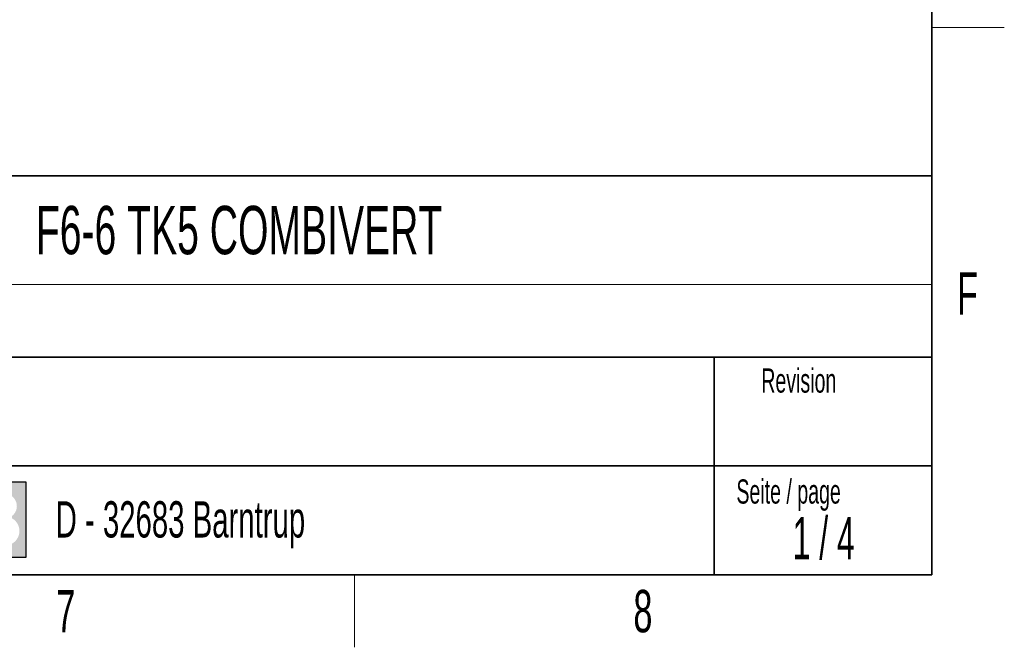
# Model space of a CAD drawing. Header units: millimetres. Extents: x 5 to 418, y 2 to 292.
# Tile 44 of 53: x 333 to 414, y 6 to 58. Entities that reach past the tile are written whole.
import ezdxf

# ---------------------------------------------------------------- set-up
doc = ezdxf.new("R2010")
doc.units = ezdxf.units.MM
doc.layers.add('SLD-0', color=7, linetype='Continuous')
doc.styles.add('SLDTEXTSTYLE1', font='TXT', dxfattribs={"width": 0.605})
doc.styles.add('SLDTEXTSTYLE2', font='TXT', dxfattribs={"width": 0.563})

msp = doc.modelspace()

# ---------------------------------------------------------------- hatches: boundary and pattern name
at = {"linetype": 'Continuous'}
h = msp.add_hatch(color=7, dxfattribs=at)
h.paths.add_polyline_path([(319.5191, 13.4563), (333.084, 13.4563), (333.084, 19.6574), (319.5191, 19.6574)], flags=0)
edge = h.paths.add_edge_path(flags=0)
edge.add_arc((331.3189, 15.6174), 1.2046, -81.720032, 70.17096, ccw=False)
edge.add_line((331.4923, 14.4253), (331.48, 14.4252))
edge.add_line((331.48, 14.4252), (328.4332, 14.4252))
edge.add_line((328.4332, 14.4252), (328.4332, 16.1692))
edge.add_line((328.4332, 16.1692), (325.7202, 16.1692))
edge.add_line((325.7202, 16.1692), (325.7202, 15.3941))
edge.add_line((325.7202, 15.3941), (328.0456, 15.3941))
edge.add_line((328.0456, 15.3941), (328.0456, 14.4252))
edge.add_line((328.0456, 14.4252), (323.201, 14.4252))
edge.add_line((323.201, 14.4252), (321.8445, 16.5568))
edge.add_line((321.8445, 16.5568), (321.8445, 14.4252))
edge.add_line((321.8445, 14.4252), (320.488, 14.4252))
edge.add_line((320.488, 14.4252), (320.488, 18.6884))
edge.add_line((320.488, 18.6884), (321.8445, 18.6884))
edge.add_line((321.8445, 18.6884), (321.8445, 17.332))
edge.add_line((321.8445, 17.332), (323.0072, 18.6884))
edge.add_line((323.0072, 18.6884), (328.0456, 18.6884))
edge.add_line((328.0456, 18.6884), (328.0456, 17.7195))
edge.add_line((328.0456, 17.7195), (325.7202, 17.7195))
edge.add_line((325.7202, 17.7195), (325.7202, 17.1382))
edge.add_line((325.7202, 17.1382), (328.4332, 17.1382))
edge.add_line((328.4332, 17.1382), (328.4332, 18.6884))
edge.add_line((328.4332, 18.6884), (331.4242, 18.6884))
edge.add_line((331.4242, 18.6884), (331.4256, 18.6884))
edge.add_line((331.4256, 18.6884), (331.4259, 18.6885))
edge.add_arc((331.2861, 17.6743), 1.0237, -64.458941, 82.148493, ccw=False)

# ---------------------------------------------------------------- linework, layer by layer
at = {"layer": 'SLD-0', "lineweight": 35}
for p, q in [((408, 12), (408, 282.5)), ((318, 45), (408, 45)), ((408, 45), (408, 12)), ((408, 30), (318, 30)), ((390, 12), (390, 30)), ((318, 21), (390, 21)), ((390, 21), (408, 21)), ((26, 12), (408, 12))]:
    msp.add_line(p, q, dxfattribs=at)
at = {"layer": 'SLD-0', "lineweight": 18}
for p, q in [((408, 57.25), (414, 57.25)), ((360.25, 6), (360.25, 12))]:
    msp.add_line(p, q, dxfattribs=at)
at = {"layer": 'SLD-0', "color": 7, "linetype": 'Continuous', "lineweight": 18}
msp.add_line((318, 36), (408, 36), dxfattribs=at)
at = {"layer": 'SLD-0', "linetype": 'Continuous'}
for p, q in [((333.084, 19.6574), (319.5191, 19.6574)), ((333.084, 13.4563), (333.084, 19.6574)), ((319.5191, 13.4563), (333.084, 13.4563))]:
    msp.add_line(p, q, dxfattribs=at)
at = {"layer": 'SLD-0', "color": 7, "linetype": 'Continuous', "lineweight": 35}
msp.add_line((408, 12), (318, 12), dxfattribs=at)

# ---------------------------------------------------------------- texts
at = {"layer": 'SLD-0'}
for s, insert, char_height, attachment_point, style in [('Benennung', (318.7637, 43.9909), 2, 1, 'SLDTEXTSTYLE1'), ('F6-6 TK5 COMBIVERT', (333.8827, 42.5045), 4, 1, 'SLDTEXTSTYLE1'), ('F', (410.9536, 37.0011), 3.5, 2, 'SLDTEXTSTYLE1'), ('Revision', (393.8965, 29.0591), 2, 1, 'SLDTEXTSTYLE1'), ('Material-Nr. /', (318.6798, 27.8878), 2, 1, 'SLDTEXTSTYLE1'), ('Material No.', (318.6798, 24.8878), 2, 1, 'SLDTEXTSTYLE1'), ('Seite / page', (391.8391, 19.8831), 2, 1, 'SLDTEXTSTYLE1'), ('D - 32683 Barntrup', (335.5202, 18.0787), 3, 1, 'SLDTEXTSTYLE1'), ('1 / 4', (399.0602, 16.7707), 3.5, 2, 'SLDTEXTSTYLE2'), ('7', (336.3527, 10.743), 3.5, 2, 'SLDTEXTSTYLE1'), ('8', (384.1027, 10.743), 3.5, 2, 'SLDTEXTSTYLE1')]:
    msp.add_mtext(s, dxfattribs=dict(at, insert=insert, char_height=char_height, attachment_point=attachment_point, style=style))

doc.saveas('drawing.dxf')
